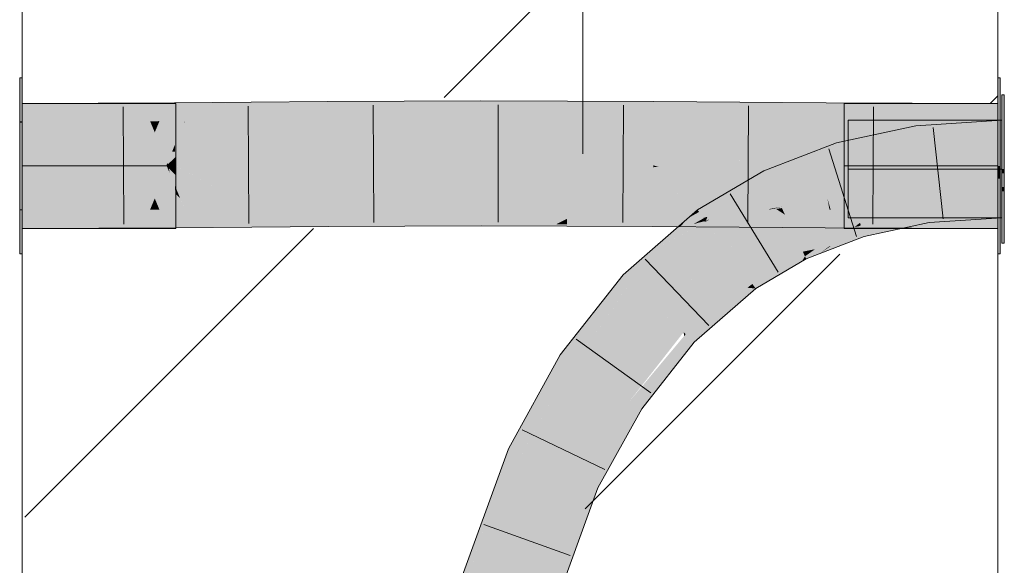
# Model space of a CAD drawing. Extents: x -620 to 300, y 62 to 1162.
# Tile 245 of 256: x 175.68 to 178.2, y 968.1 to 969.5. Entities that reach past the tile are written whole.
import ezdxf
from ezdxf.lldxf.tags import DXFTag

# ---------------------------------------------------------------- set-up
doc = ezdxf.new("R2010")
doc.units = 0
doc.layers.get('0').update_dxf_attribs({"lineweight": 13})
doc.layers.add('E_Detail_Linie_Text_Bem', color=7, linetype='Continuous', lineweight=13)
for name, color, linetype, lineweight, true_color in [('E_Detail_Wandschraffur', 7, 'Continuous', 5, 0xc0c0c0), ('E_Leerrohr 25-A06G955E8I', 7, 'Continuous', 9, 0xff8000), ('E_Leerrohr 25-Shading', 7, 'Continuous', 9, 0xff8000), ('E_Leerrohr 32-A06G955G8I', 7, 'Continuous', 9, 0x00b300), ('E_Leerrohr 32-Shading', 7, 'Continuous', 9, 0x00b300)]:
    doc.layers.add(name, color=color, linetype=linetype, lineweight=lineweight, true_color=true_color)
tags = doc.linetypes.add('fein_strichliert', pattern=[4, 1, -2, 1]).pattern_tags.tags
tags[8:9] = [DXFTag(74, 4), DXFTag(75, 0), DXFTag(340, '0'), DXFTag(46, 0.0), DXFTag(50, 0.0), DXFTag(44, 0.0), DXFTag(45, 0.0)]
tags[6:7] = [DXFTag(74, 4), DXFTag(75, 0), DXFTag(340, '0'), DXFTag(46, 0.0), DXFTag(50, 0.0), DXFTag(44, 0.0), DXFTag(45, 0.0)]
tags[4:5] = [DXFTag(74, 4), DXFTag(75, 0), DXFTag(340, '0'), DXFTag(46, 0.0), DXFTag(50, 0.0), DXFTag(44, 0.0), DXFTag(45, 0.0)]
tags = doc.linetypes.add('STRICHPUNKT2-A06G955F8I', pattern=[12.7, 6.35, -3.175, 0, -3.175]).pattern_tags.tags
tags[10:11] = [DXFTag(74, 4), DXFTag(75, 0), DXFTag(340, '0'), DXFTag(46, 0.0), DXFTag(50, 0.0), DXFTag(44, 0.0), DXFTag(45, 0.0)]
tags[8:9] = [DXFTag(74, 4), DXFTag(75, 0), DXFTag(340, '0'), DXFTag(46, 0.0), DXFTag(50, 0.0), DXFTag(44, 0.0), DXFTag(45, 0.0)]
tags[6:7] = [DXFTag(74, 4), DXFTag(75, 0), DXFTag(340, '0'), DXFTag(46, 0.0), DXFTag(50, 0.0), DXFTag(44, 0.0), DXFTag(45, 0.0)]
tags[4:5] = [DXFTag(74, 4), DXFTag(75, 0), DXFTag(340, '0'), DXFTag(46, 0.0), DXFTag(50, 0.0), DXFTag(44, 0.0), DXFTag(45, 0.0)]

# ---------------------------------------------------------------- blocks, each defined once
blk = doc.blocks.new('Shading-A06G94V18I', base_point=(243.3339, 864.5048))
at = {"layer": 'E_Leerrohr 25-Shading', "color": 31, "true_color": 0xecb67f}
for points in [[(178.1991, 969.309), (178.1931, 969.309), (178.1991, 969.2297), (178.1931, 969.2299)], [(177.7991, 969.156), (178.1931, 969.119), (177.7991, 969.1994), (178.1931, 969.244)], [(178.1931, 969.244), (177.7991, 969.244), (177.7991, 969.1994)], [(178.1931, 969.2299), (178.1931, 969.119), (178.1991, 969.2297), (178.1991, 969.119)], [(178.1931, 969.119), (177.7991, 969.156), (177.9861, 969.1287)], [(177.7991, 969.156), (177.7991, 969.1374), (177.9861, 969.1287)], [(177.7991, 969.1374), (177.7991, 969.119), (178.1931, 969.119)], [(178.1931, 968.994), (178.1931, 969.119), (177.7991, 969.1033), (177.9879, 969.115)], [(178.1931, 969.119), (177.7991, 969.119), (177.7991, 969.1113)], [(177.9879, 969.115), (177.7991, 969.1113), (177.7991, 969.1033)], [(178.1991, 969.108), (178.1991, 969.119), (178.1931, 969.108), (178.1931, 969.119)], [(178.1991, 969.0731), (178.1991, 969.108), (178.1931, 969.073), (178.1931, 969.108)], [(178.1931, 968.994), (177.7991, 969.1033), (177.7991, 968.994)], [(178.1991, 969.0621), (178.1991, 969.0731), (178.1931, 969.0621), (178.1931, 969.073)], [(178.1991, 968.9937), (178.1991, 969.0621), (178.1931, 968.9938), (178.1931, 969.0621)], [(178.1931, 968.9938), (178.1931, 968.929), (178.1991, 968.9937), (178.1991, 968.929)]]:
    blk.add_solid(points, dxfattribs=at)
at = {"layer": 'E_Leerrohr 25-Shading', "color": 43, "true_color": 0xd7ab7f}
for points in [[(178.1931, 969.244), (177.9724, 969.2293), (178.0604, 969.1985), (177.9773, 969.1931)], [(178.1931, 969.244), (178.0604, 969.1985), (178.1931, 969.2136)], [(177.9724, 969.2293), (177.769, 969.1858), (177.8023, 969.1556), (177.7794, 969.1506)], [(177.9724, 969.2293), (177.8023, 969.1556), (177.9738, 969.2191)], [(177.8023, 969.1556), (177.9773, 969.1931), (177.9738, 969.2191)], [(178.0604, 969.1985), (178.1931, 969.2073), (178.1931, 969.2136)], [(177.5834, 969.1141), (177.5992, 969.0812), (177.769, 969.1858), (177.7794, 969.1506)], [(177.5605, 969.0661), (177.5834, 969.1141), (177.4173, 969.0091), (177.4136, 969.0141)], [(177.5991, 969.0815), (177.5834, 969.1141), (177.5605, 969.0661)], [(177.5992, 969.0812), (177.5991, 969.0815), (177.5554, 969.0553), (177.5605, 969.0661)], [(177.5554, 969.0553), (177.5605, 969.0661), (177.4223, 969.0023), (177.4173, 969.0091)], [(177.4734, 969.0071), (177.5554, 969.0553), (177.4279, 968.9948), (177.4223, 969.0023)], [(178.1931, 969.0306), (178.0013, 969.0179), (178.1931, 969.0131), (178.0048, 968.9918)], [(177.3706, 968.9733), (177.4223, 969.0023), (177.3904, 968.994), (177.4173, 969.0091)], [(177.4173, 969.0091), (177.4136, 969.0141), (177.3904, 968.994)], [(177.4286, 968.9938), (177.4701, 969.0051), (177.4279, 968.9948), (177.4734, 969.0071)], [(177.4343, 968.9861), (177.4449, 968.9903), (177.4387, 968.9966), (177.4701, 969.0051)], [(177.9367, 969.0041), (177.9376, 968.9947), (177.9986, 969.0173)], [(177.9376, 968.9947), (177.9399, 968.9688), (177.9986, 969.0173), (178.0013, 969.0179)], [(178.0013, 969.0179), (177.9376, 968.9669), (178.0048, 968.9918)], [(178.0048, 968.9918), (178.0062, 968.9816), (178.1931, 969.0131), (178.1931, 968.994)], [(177.2494, 968.8228), (177.4354, 968.9847), (177.2413, 968.8305), (177.3073, 968.9023)], [(177.2848, 968.9019), (177.4293, 968.9833), (177.3158, 968.929), (177.4003, 968.9765)], [(177.3073, 968.9023), (177.4354, 968.9847), (177.3307, 968.9277), (177.4293, 968.9833)], [(177.3594, 968.9669), (177.4286, 968.9938), (177.3648, 968.97)], [(177.3594, 968.9669), (177.4032, 968.9781), (177.4286, 968.9938), (177.4293, 968.9929)], [(177.3706, 968.9733), (177.3904, 968.994), (177.3637, 968.9706)], [(177.3648, 968.97), (177.4286, 968.9938), (177.3723, 968.9742), (177.4279, 968.9948)], [(177.4279, 968.9948), (177.4223, 969.0023), (177.3723, 968.9742)], [(177.4293, 968.9833), (177.4343, 968.9861), (177.4003, 968.9765), (177.4032, 968.9781)], [(177.4032, 968.9781), (177.4343, 968.9861), (177.4293, 968.9929)], [(177.4387, 968.9966), (177.4286, 968.9938), (177.4293, 968.9929)], [(177.4343, 968.9861), (177.4387, 968.9966), (177.4293, 968.9929)], [(177.4293, 968.9833), (177.4354, 968.9847), (177.4343, 968.9861)], [(177.4343, 968.9861), (177.4354, 968.9847), (177.4449, 968.9903)], [(177.8151, 968.9702), (177.8295, 968.9811), (177.785, 968.9639)], [(177.828, 968.9728), (177.8313, 968.9751), (177.8151, 968.9702), (177.8295, 968.9811)], [(177.8724, 968.9903), (177.8295, 968.9811), (177.8313, 968.9751)], [(177.9376, 968.9947), (177.9371, 969.0005), (177.8313, 968.9751), (177.8986, 968.9936)], [(177.9376, 968.9947), (177.8313, 968.9751), (177.8754, 968.9717)], [(177.8648, 968.9875), (177.8313, 968.9751), (177.8986, 968.9936)], [(177.8724, 968.9903), (177.8648, 968.9875), (177.9367, 969.0041), (177.8986, 968.9936)], [(177.8754, 968.9717), (177.9376, 968.9669), (177.9376, 968.9947), (177.9399, 968.9688)], [(177.9371, 969.0005), (177.9367, 969.0041), (177.8986, 968.9936)], [(177.9376, 968.9669), (178.0062, 968.9816), (178.0048, 968.9918)], [(177.4003, 968.9765), (177.3594, 968.9669), (177.3158, 968.929)], [(177.4032, 968.9781), (177.3594, 968.9669), (177.4003, 968.9765)], [(177.3637, 968.9706), (177.3594, 968.9669), (177.3706, 968.9733)], [(177.6759, 968.9219), (177.6829, 968.9072), (177.785, 968.9639), (177.7143, 968.9136)], [(177.785, 968.9639), (177.7143, 968.9136), (177.8151, 968.9702), (177.7508, 968.9211)], [(177.8313, 968.9751), (177.7256, 968.9019), (177.8365, 968.9573), (177.7956, 968.929)], [(177.7545, 968.9219), (177.828, 968.9728), (177.7508, 968.9211), (177.8151, 968.9702)], [(177.7956, 968.929), (177.8398, 968.946), (177.8365, 968.9573)], [(177.8754, 968.9717), (177.8313, 968.9751), (177.8365, 968.9573)], [(177.8398, 968.946), (177.9376, 968.9669), (177.8365, 968.9573), (177.8754, 968.9717)], [(177.2228, 968.848), (177.3073, 968.9023), (177.2848, 968.9019), (177.3307, 968.9277)], [(177.6886, 968.8954), (177.6829, 968.9072), (177.5404, 968.8425), (177.5852, 968.8687)], [(177.6829, 968.9072), (177.6759, 968.9219), (177.5852, 968.8687)], [(177.6829, 968.9072), (177.6886, 968.8954), (177.7143, 968.9136)], [(177.7143, 968.9136), (177.6886, 968.8954), (177.7508, 968.9211), (177.7275, 968.9034)], [(177.7275, 968.9034), (177.7278, 968.9034), (177.7508, 968.9211), (177.7545, 968.9219)], [(177.3073, 968.9023), (177.2228, 968.848), (177.2413, 968.8305)], [(177.6886, 968.8954), (177.5404, 968.8425), (177.5435, 968.8383)], [(177.6804, 968.8822), (177.6886, 968.8954), (177.5455, 968.8357), (177.5807, 968.853)], [(177.6804, 968.8822), (177.5455, 968.8357), (177.5537, 968.8246)], [(177.5537, 968.8246), (177.5622, 968.813), (177.6804, 968.8822)], [(177.6886, 968.8954), (177.6804, 968.8822), (177.6918, 968.8889)], [(177.7256, 968.9019), (177.7275, 968.9034), (177.6918, 968.8889), (177.6886, 968.8954)], [(177.7275, 968.9034), (177.7256, 968.9019), (177.7278, 968.9034)], [(177.2225, 968.8474), (177.2228, 968.848), (177.0796, 968.631), (177.0617, 968.6428)], [(177.0923, 968.6226), (177.2225, 968.8474), (177.0796, 968.631)], [(177.2225, 968.8474), (177.0923, 968.6226), (177.1534, 968.7005), (177.1531, 968.7001)], [(177.2225, 968.8474), (177.1534, 968.7005), (177.2221, 968.8462)], [(177.1534, 968.7005), (177.1762, 968.7338), (177.2221, 968.8462)], [(177.1726, 968.7249), (177.2494, 968.8228), (177.2413, 968.8305)], [(177.2413, 968.8305), (177.2228, 968.848), (177.219, 968.7963), (177.1762, 968.7338)], [(177.5404, 968.8425), (177.5117, 968.8176), (177.5435, 968.8383)], [(177.5455, 968.8357), (177.5435, 968.8383), (177.5217, 968.8167), (177.5117, 968.8176)], [(177.5537, 968.8246), (177.5455, 968.8357), (177.541, 968.8149), (177.5217, 968.8167)], [(177.5807, 968.853), (177.5435, 968.8383), (177.5455, 968.8357)], [(177.5217, 968.8167), (177.5117, 968.8176), (177.3777, 968.7012)], [(177.383, 968.6962), (177.541, 968.8149), (177.3777, 968.7012), (177.5217, 968.8167)], [(177.5622, 968.813), (177.541, 968.8149), (177.4043, 968.676), (177.383, 968.6962)], [(177.541, 968.8149), (177.5622, 968.813), (177.5537, 968.8246)], [(177.1762, 968.7338), (177.1726, 968.7249), (177.219, 968.7963)], [(177.1531, 968.7001), (177.1726, 968.7249), (177.1762, 968.7338)], [(177.3835, 968.6495), (177.3788, 968.6912), (177.2523, 968.5171), (177.2399, 968.5253)], [(177.383, 968.6962), (177.3777, 968.7012), (177.3788, 968.6912)], [(177.4043, 968.676), (177.383, 968.6962), (177.3835, 968.6495), (177.3788, 968.6912)], [(177.0923, 968.6226), (177.0796, 968.631), (176.9705, 968.4023)], [(176.9706, 968.4025), (177.0796, 968.631), (176.9794, 968.4313), (177.0617, 968.6428)], [(176.9794, 968.4313), (177.0617, 968.6428), (177.0221, 968.5711)], [(177.3835, 968.6495), (177.2523, 968.5171), (177.3503, 968.6072), (177.2608, 968.5115)], [(177.2608, 968.5115), (177.2704, 968.5051), (177.3503, 968.6072)], [(176.9624, 968.3876), (176.9794, 968.4313), (177.0071, 968.5439), (177.0221, 968.5711)], [(177.0071, 968.5439), (176.9288, 968.4022), (176.9397, 968.3975)], [(176.9624, 968.3876), (177.0071, 968.5439), (176.9397, 968.3975)], [(177.1549, 968.3042), (177.2704, 968.5051), (177.1349, 968.3129), (177.2236, 968.4528)], [(177.2704, 968.5051), (177.1549, 968.3042), (177.179, 968.3404)], [(177.2399, 968.5253), (177.1608, 968.3826), (177.2523, 968.5171)], [(177.2608, 968.5115), (177.2523, 968.5171), (177.1691, 968.392), (177.1834, 968.4158)], [(177.2608, 968.5115), (177.1691, 968.392), (177.2236, 968.4528)], [(177.2236, 968.4528), (177.2704, 968.5051), (177.2608, 968.5115)], [(177.1349, 968.3129), (177.2236, 968.4528), (177.1246, 968.3173), (177.1691, 968.392)], [(176.9705, 968.4023), (176.9706, 968.4025), (176.9624, 968.3876), (176.9794, 968.4313)], [(176.9397, 968.3975), (176.9288, 968.4022), (176.8356, 968.0584)], [(176.9133, 968.3597), (176.8356, 968.0584), (176.9288, 968.4022)], [(177.1834, 968.4158), (177.1608, 968.3826), (177.1691, 968.392)], [(176.9624, 968.3876), (176.9397, 968.3975), (176.8167, 967.9886), (176.8356, 968.0584)], [(177.1691, 968.392), (177.1608, 968.3826), (177.1246, 968.3173)], [(176.9133, 968.3597), (176.8156, 968.0376), (176.8356, 968.0584), (176.8124, 968.0197)], [(176.9008, 968.3256), (176.8239, 968.0797), (176.9133, 968.3597), (176.8182, 968.0463)], [(176.9008, 968.3256), (176.7815, 967.9987), (176.7972, 967.9943)], [(177.1549, 968.3042), (177.1582, 968.3027), (177.179, 968.3404)], [(177.1349, 968.3129), (177.1246, 968.3173), (176.9866, 967.9399)], [(177.1549, 968.3042), (177.1349, 968.3129), (176.9978, 967.9366), (176.9866, 967.9399)], [(176.9978, 967.9366), (177.0218, 967.9298), (177.1549, 968.3042), (177.1582, 968.3027)]]:
    blk.add_solid(points, dxfattribs=at)
at = {"layer": 'E_Leerrohr 25-Shading', "color": 31, "true_color": 0xfabd7f}
for points in [[(177.9773, 969.1931), (177.9893, 969.1055), (178.1931, 969.2073), (178.1931, 969.119)], [(177.9773, 969.1931), (177.7794, 969.1506), (177.9261, 969.0919), (177.799, 969.0841)], [(177.9773, 969.1931), (177.9261, 969.0919), (177.9893, 969.1055)], [(177.7794, 969.1506), (177.5992, 969.0812), (177.799, 969.0841), (177.6078, 969.0635)], [(178.1931, 969.119), (177.9893, 969.1055), (178.1931, 969.0728), (177.9925, 969.0822)], [(177.5992, 969.0812), (177.5554, 969.0553), (177.6078, 969.0635)], [(177.799, 969.0841), (177.6078, 969.0635), (177.7035, 969.0269), (177.6292, 969.0189)], [(177.799, 969.0841), (177.7035, 969.0269), (177.8044, 969.0659)], [(177.799, 969.0841), (177.8044, 969.0659), (177.9261, 969.0919)], [(177.8044, 969.0659), (178.0013, 969.0179), (177.9261, 969.0919)], [(177.9893, 969.1055), (177.9261, 969.0919), (177.9925, 969.0822)], [(177.9261, 969.0919), (178.0013, 969.0179), (177.9925, 969.0822)], [(177.9925, 969.0822), (178.0013, 969.0179), (178.1931, 969.0728), (178.1931, 969.0306)], [(177.6043, 969.0151), (177.6145, 969.0167), (177.4701, 969.0051), (177.5554, 969.0553)], [(177.6078, 969.0635), (177.5554, 969.0553), (177.6292, 969.0189), (177.6145, 969.0167)], [(177.8106, 969.0449), (177.8044, 969.0659), (177.7735, 969.054)], [(177.8044, 969.0659), (177.8451, 969.0398), (178.0013, 969.0179), (177.9977, 969.0175)], [(177.8451, 969.0398), (177.8044, 969.0659), (177.8106, 969.0449)], [(177.7461, 969.0434), (177.7035, 969.0269), (177.7511, 969.0153)], [(177.7461, 969.0434), (177.8106, 969.0449), (177.7735, 969.054)], [(177.7461, 969.0434), (177.7544, 969.0145), (177.8106, 969.0449), (177.8211, 969.0094)], [(177.7544, 969.0145), (177.7461, 969.0434), (177.7511, 969.0153)], [(177.8211, 969.0094), (177.898, 969.0059), (177.8106, 969.0449), (177.8451, 969.0398)], [(177.8451, 969.0398), (177.898, 969.0059), (177.9977, 969.0175)], [(177.6376, 969.0015), (177.6145, 969.0167), (177.4354, 968.9847), (177.4449, 968.9903)], [(177.4449, 968.9903), (177.6043, 969.0151), (177.4701, 969.0051)], [(177.6145, 969.0167), (177.6376, 969.0015), (177.6292, 969.0189)], [(177.6292, 969.0189), (177.6376, 969.0015), (177.7035, 969.0269)], [(177.7014, 969.0262), (177.6376, 969.0015), (177.785, 968.9639), (177.6759, 968.9219)], [(177.8295, 968.9811), (177.7035, 969.0269), (177.7751, 968.9713), (177.7014, 969.0262)], [(177.7035, 969.0269), (177.8295, 968.9811), (177.8247, 968.9973)], [(177.8247, 968.9973), (177.8211, 969.0094), (177.7544, 969.0145)], [(177.8247, 968.9973), (177.898, 969.0059), (177.8211, 969.0094)], [(177.8724, 968.9903), (177.9367, 969.0041), (177.8247, 968.9973), (177.898, 969.0059)], [(177.9367, 969.0041), (178.0013, 969.0179), (177.898, 969.0059)], [(177.4354, 968.9847), (177.2494, 968.8228), (177.426, 968.8598), (177.3135, 968.762)], [(177.4354, 968.9847), (177.426, 968.8598), (177.4669, 968.942)], [(177.6376, 969.0015), (177.4354, 968.9847), (177.4879, 968.9136)], [(177.6759, 968.9219), (177.6376, 969.0015), (177.5628, 968.8824), (177.5002, 968.9208)], [(177.785, 968.9639), (177.8295, 968.9811), (177.7751, 968.9713)], [(177.8247, 968.9973), (177.8295, 968.9811), (177.8724, 968.9903)], [(177.426, 968.8598), (177.4879, 968.9136), (177.4669, 968.942)], [(177.5215, 968.8681), (177.4879, 968.9136), (177.4523, 968.8468), (177.426, 968.8598)], [(177.5628, 968.8825), (177.5002, 968.9208), (177.5215, 968.8681), (177.4879, 968.9136)], [(177.6759, 968.9219), (177.5628, 968.8824), (177.5852, 968.8687)], [(177.5852, 968.8687), (177.5628, 968.8825), (177.5404, 968.8425), (177.5215, 968.8681)], [(177.4523, 968.8468), (177.426, 968.8598), (177.3884, 968.8271)], [(177.5404, 968.8425), (177.5215, 968.8681), (177.5024, 968.8221), (177.4523, 968.8468)], [(177.3135, 968.762), (177.4523, 968.8468), (177.3884, 968.8271)], [(177.3135, 968.762), (177.4741, 968.807), (177.4523, 968.8468), (177.5024, 968.8221)], [(177.5117, 968.8176), (177.5404, 968.8425), (177.5024, 968.8221), (177.5404, 968.8425)], [(177.2494, 968.8228), (177.1726, 968.7249), (177.1661, 968.574), (177.1269, 968.5999)], [(177.2494, 968.8228), (177.1661, 968.574), (177.3135, 968.762)], [(177.4741, 968.807), (177.3135, 968.762), (177.3411, 968.7359)], [(177.3777, 968.7012), (177.5117, 968.8176), (177.3411, 968.7359), (177.4741, 968.807)], [(177.4741, 968.807), (177.5117, 968.8176), (177.5024, 968.8221)], [(177.1661, 968.574), (177.2399, 968.5253), (177.3135, 968.762), (177.3777, 968.7012)], [(177.1726, 968.7249), (177.0923, 968.6226), (177.1269, 968.5999)], [(177.0923, 968.6226), (176.9624, 968.3876), (177.0732, 968.4061), (177.0435, 968.3525)], [(177.0923, 968.6226), (177.0732, 968.4061), (177.1269, 968.5999)], [(177.0732, 968.4061), (177.1661, 968.574), (177.1269, 968.5999)], [(177.1661, 968.574), (177.0732, 968.4061), (177.2399, 968.5253), (177.1608, 968.3826)], [(177.0732, 968.4061), (177.0435, 968.3525), (177.1608, 968.3826), (177.1246, 968.3173)], [(176.9624, 968.3876), (176.8167, 967.9886), (176.9656, 968.3863), (176.8735, 967.9724)], [(176.8735, 967.9724), (176.9017, 967.9643), (176.9656, 968.3863), (177.0435, 968.3525)], [(176.9017, 967.9643), (176.9866, 967.9399), (177.0435, 968.3525), (177.1246, 968.3173)]]:
    blk.add_solid(points, dxfattribs=at)
at = {"layer": 'E_Leerrohr 32-Shading', "color": 83, "true_color": 0x7fcb7f}
for points in [[(175.6829, 969.241), (175.6829, 969.3519), (175.6769, 969.241), (175.6769, 969.3519)], [(178.1889, 969.3519), (178.1829, 969.3519), (178.1889, 969.3035), (178.1829, 969.3038)], [(175.6829, 969.2869), (175.6829, 969.127), (175.8329, 969.2869), (175.9929, 969.127)], [(175.8329, 969.2869), (175.9929, 969.127), (176.0554, 969.1295), (176.0529, 969.127)], [(175.8329, 969.2869), (176.0554, 969.1295), (175.8979, 969.2869)], [(175.8979, 969.2869), (176.0229, 969.1619), (176.0769, 969.2869), (176.0769, 969.2159)], [(178.1829, 969.1928), (178.1829, 969.2869), (177.7889, 969.2299), (177.7889, 969.2869)], [(178.1889, 969.3035), (178.1829, 969.3038), (178.1889, 969.2699), (178.1829, 969.2698)], [(178.1829, 969.2698), (178.1829, 969.127), (178.1889, 969.2699), (178.1889, 969.127)], [(175.6769, 969.241), (175.6769, 969.2379), (175.6829, 969.241), (175.6829, 969.2379)], [(175.6769, 969.2379), (175.6769, 969.1729), (175.6829, 969.2379), (175.6829, 969.1729)], [(176.0769, 969.1574), (176.0769, 969.2159), (176.0419, 969.1429), (176.0229, 969.1619)], [(178.1829, 969.1928), (177.7889, 969.2299), (177.9761, 969.2025)], [(177.7889, 969.2299), (177.7889, 969.2112), (177.9761, 969.2025)], [(177.7889, 969.2112), (177.7889, 969.127), (178.1829, 969.1928), (178.1829, 969.127)], [(175.6769, 969.127), (175.6829, 969.127), (175.6769, 969.1729), (175.6829, 969.1729)], [(176.0769, 969.1509), (176.0769, 969.1574), (176.0554, 969.1295), (176.0419, 969.1429)], [(176.0554, 969.1295), (176.0579, 969.127), (176.0769, 969.1509), (176.0769, 969.127)], [(175.6829, 969.016), (175.6829, 969.127), (175.6769, 969.016), (175.6769, 969.127)], [(175.6829, 969.127), (175.6829, 968.9669), (175.9929, 969.127), (175.8329, 968.9669)], [(175.9929, 969.127), (175.8329, 968.9669), (176.0554, 969.1245), (175.8979, 968.9669)], [(175.9929, 969.127), (176.0554, 969.1245), (176.0529, 969.127)], [(176.0419, 969.111), (176.0229, 969.0919), (176.0769, 969.0965), (176.0769, 969.038)], [(176.0769, 969.1029), (176.0554, 969.1245), (176.0769, 969.0965), (176.0419, 969.111)], [(176.0529, 969.127), (176.0579, 969.127), (176.0554, 969.1295)], [(176.0554, 969.1245), (176.0579, 969.127), (176.0529, 969.127)], [(176.0769, 969.127), (176.0579, 969.127), (176.0769, 969.1029), (176.0554, 969.1245)], [(178.1829, 969.127), (177.7889, 969.127), (178.1829, 969.0997), (177.7889, 969.092)], [(178.1889, 969.1055), (178.1889, 969.127), (178.1829, 969.1055), (178.1829, 969.127)], [(176.0769, 969.038), (176.0229, 969.0919), (176.0769, 968.9695), (175.8988, 968.9678)], [(177.7889, 969.092), (177.7889, 968.9669), (178.1829, 969.0997), (178.1829, 968.9669)], [(178.1889, 969.0944), (178.1889, 969.1055), (178.1829, 969.0944), (178.1829, 969.1055)], [(178.1829, 969.0537), (178.1889, 969.0538), (178.1829, 969.0944), (178.1889, 969.0944)], [(178.1829, 969.0537), (178.1829, 968.9019), (178.1889, 969.0538), (178.1889, 968.9019)], [(175.6769, 969.016), (175.6769, 969.0129), (175.6829, 969.016), (175.6829, 969.0129)], [(175.6769, 969.0129), (175.6769, 968.9019), (175.6829, 969.0129), (175.6829, 968.9019)], [(175.8988, 968.9678), (175.8979, 968.9669), (176.0769, 968.9695), (176.0769, 968.9669)]]:
    blk.add_solid(points, dxfattribs=at)
at = {"layer": 'E_Leerrohr 32-Shading', "color": 83, "true_color": 0x7fbd7f}
for points in [[(175.6829, 969.2401), (175.8329, 969.2873), (175.6829, 969.2869)], [(175.6829, 969.2401), (175.8784, 969.2405), (175.8329, 969.2873), (175.8783, 969.2686)], [(175.8783, 969.2686), (175.8782, 969.2874), (175.8329, 969.2873)], [(175.8782, 969.2874), (176.011, 969.2412), (175.8979, 969.2875)], [(175.8782, 969.2874), (175.8783, 969.2686), (176.011, 969.2412), (175.946, 969.2409)], [(175.8979, 969.2875), (176.0739, 969.2578), (176.0737, 969.2885)], [(175.8979, 969.2875), (176.011, 969.2412), (176.0739, 969.2578), (176.0348, 969.2414)], [(176.1479, 969.289), (176.0737, 969.2885), (176.0739, 969.2578)], [(176.0741, 969.2416), (176.1479, 969.289), (176.0739, 969.2578)], [(176.1479, 969.289), (176.0741, 969.2416), (176.2129, 969.2895), (176.0998, 969.2418)], [(176.2695, 969.2891), (176.2128, 969.2894), (176.2696, 969.2764), (176.1792, 969.2753)], [(176.2129, 969.2895), (176.2128, 969.2894), (176.2695, 969.2899), (176.2695, 969.2891)], [(176.4656, 969.2882), (176.4656, 969.2913), (176.2695, 969.2891), (176.2695, 969.2899)], [(176.2695, 969.2891), (176.2696, 969.2764), (176.4656, 969.2882), (176.4657, 969.2789)], [(176.6619, 969.2869), (176.6619, 969.2925), (176.4656, 969.2882), (176.4656, 969.2913)], [(176.4656, 969.2882), (176.4657, 969.2789), (176.6619, 969.2869), (176.6619, 969.2809)], [(176.8584, 969.285), (176.8584, 969.2931), (176.6619, 969.2869), (176.6619, 969.2925)], [(176.6619, 969.2869), (176.6619, 969.2809), (176.8584, 969.285), (176.8584, 969.2819)], [(177.0797, 969.2816), (177.0798, 969.2928), (176.8584, 969.285), (176.8584, 969.2931)], [(176.8584, 969.285), (176.8584, 969.2819), (177.0797, 969.2816), (177.0797, 969.2813)], [(177.3008, 969.2772), (177.3009, 969.2917), (177.0797, 969.2816), (177.0798, 969.2928)], [(177.3008, 969.2772), (177.4179, 969.2909), (177.3009, 969.2917)], [(177.3008, 969.2772), (177.5217, 969.2723), (177.4179, 969.2909), (177.5218, 969.2855)], [(177.5218, 969.2855), (177.5218, 969.2902), (177.4179, 969.2909)], [(177.5217, 969.2723), (177.7423, 969.2675), (177.5218, 969.2855), (177.7423, 969.2741)], [(177.7423, 969.2741), (177.7424, 969.2886), (177.5218, 969.2855), (177.5218, 969.2902)], [(177.9627, 969.2722), (177.9628, 969.2874), (177.7423, 969.2742), (177.7424, 969.2886)], [(178.1829, 969.2714), (178.1829, 969.2869), (177.9627, 969.2722), (177.9628, 969.2874)], [(175.8783, 969.2686), (175.8784, 969.2405), (175.946, 969.2409)], [(176.0348, 969.2414), (176.0741, 969.2416), (176.0739, 969.2578)], [(176.1792, 969.2753), (176.0998, 969.2418), (176.2696, 969.2764), (176.2699, 969.243)], [(176.2696, 969.2764), (176.2699, 969.243), (176.4657, 969.2789), (176.4659, 969.2445)], [(176.4657, 969.2789), (176.4659, 969.2445), (176.6619, 969.2809), (176.6621, 969.2457)], [(176.8584, 969.2819), (176.6619, 969.2809), (176.8584, 969.2515), (176.662, 969.2505)], [(177.0797, 969.2813), (176.8584, 969.2819), (177.0796, 969.2509), (176.8584, 969.2515)], [(177.0797, 969.2816), (177.0796, 969.2509), (177.3008, 969.2772), (177.3007, 969.249)], [(177.3008, 969.2772), (177.3007, 969.249), (177.5217, 969.2723), (177.5215, 969.2465)], [(177.5217, 969.2723), (177.5215, 969.2465), (177.7423, 969.2675), (177.7422, 969.2438)], [(177.7423, 969.2675), (177.7422, 969.2438), (177.9627, 969.263), (177.9626, 969.2418)], [(177.7423, 969.2741), (177.9627, 969.2631), (177.7423, 969.2742), (177.9627, 969.2722)], [(177.7423, 969.2675), (177.9627, 969.263), (177.7423, 969.2741), (177.9627, 969.2631)], [(177.9627, 969.263), (177.9626, 969.2418), (178.1829, 969.2594), (178.1829, 969.241)], [(177.9627, 969.263), (178.1829, 969.2594), (177.9627, 969.2722), (178.1829, 969.2714)], [(176.662, 969.2505), (176.6621, 969.2457), (176.8584, 969.2515), (176.8584, 969.2462)], [(176.8584, 969.2515), (176.8584, 969.2462), (177.0796, 969.2509), (177.0796, 969.2459)], [(177.3007, 969.249), (177.0796, 969.2509), (177.3006, 969.2454), (177.0796, 969.2466)], [(177.0796, 969.2466), (177.0796, 969.2459), (177.3006, 969.2454), (177.3006, 969.2448)], [(177.5215, 969.2465), (177.3007, 969.249), (177.5215, 969.2437), (177.3006, 969.2454)], [(177.3006, 969.2454), (177.3006, 969.2448), (177.5215, 969.2437), (177.5215, 969.2433)], [(177.5215, 969.2465), (177.5215, 969.2433), (177.7422, 969.2438), (177.7421, 969.2418)], [(177.7422, 969.2438), (177.7421, 969.2418), (177.9626, 969.2418), (177.9626, 969.2405)], [(177.9626, 969.2418), (177.9626, 969.2405), (178.1829, 969.241), (178.1829, 969.2401)], [(175.6829, 968.9669), (175.8793, 969.0142), (175.6829, 969.0138)], [(175.6829, 968.9669), (175.8329, 968.9673), (175.8793, 969.0142), (175.8794, 968.9866)], [(175.8793, 969.0142), (175.8794, 968.9866), (175.946, 969.0146)], [(175.8794, 968.9866), (176.011, 969.015), (175.946, 969.0146)], [(175.8794, 968.9866), (175.8795, 968.9673), (176.011, 969.015), (175.8979, 968.9675)], [(176.011, 969.015), (175.8979, 968.9675), (176.0756, 968.9984), (176.0758, 968.9684)], [(176.011, 969.015), (176.0756, 968.9984), (176.0348, 969.0151)], [(176.0756, 968.9984), (176.0755, 969.0153), (176.0348, 969.0151)], [(176.0755, 969.0153), (176.1479, 968.969), (176.0998, 969.0155), (176.2129, 968.9695)], [(176.1479, 968.969), (176.0755, 969.0153), (176.0756, 968.9984)], [(176.0998, 969.0155), (176.102, 969.0146), (176.2079, 969.0163)], [(176.2718, 968.9808), (176.2715, 969.0167), (176.1923, 968.9778), (176.102, 969.0146)], [(176.102, 969.0146), (176.2715, 969.0167), (176.2079, 969.0163)], [(176.4676, 968.988), (176.4674, 969.0182), (176.2718, 968.9808), (176.2715, 969.0167)], [(176.6632, 968.9951), (176.6631, 969.0194), (176.4676, 968.988), (176.4674, 969.0182)], [(176.8586, 969.0016), (176.8586, 969.02), (176.6632, 968.9951), (176.6631, 969.0194)], [(177.0789, 969.019), (177.0789, 969.0197), (176.8586, 969.0197), (176.8586, 969.02)], [(176.8586, 969.0016), (177.0788, 969.0081), (176.8586, 969.0197), (177.0789, 969.019)], [(176.8586, 969.0016), (176.8586, 968.98), (177.0788, 969.0081), (177.0788, 968.9915)], [(177.2993, 969.014), (177.2993, 969.0186), (177.0788, 969.0081), (177.0789, 969.0197)], [(177.0788, 969.0081), (177.0788, 968.9915), (177.2993, 969.014), (177.2992, 969.0023)], [(177.3864, 969.001), (177.299, 968.975), (177.5199, 969.0104), (177.5196, 968.9725)], [(177.2993, 969.014), (177.2992, 969.0023), (177.4422, 969.0176), (177.4085, 969.0075)], [(177.4085, 969.0075), (177.2992, 969.0023), (177.3864, 969.001), (177.2992, 968.9949)], [(177.4422, 969.0176), (177.2993, 969.0186), (177.2993, 969.014)], [(177.5199, 969.0128), (177.4085, 969.0075), (177.5199, 969.0104), (177.3864, 969.001)], [(177.4422, 969.0176), (177.4085, 969.0075), (177.5199, 969.017), (177.5199, 969.0128)], [(177.5199, 969.0104), (177.5196, 968.9725), (177.5956, 969.0156)], [(177.5956, 969.0156), (177.5196, 968.9725), (177.7407, 969.0155), (177.7404, 968.9698)], [(177.5971, 969.0165), (177.5199, 969.017), (177.5199, 969.0128)], [(177.5199, 969.0128), (177.5199, 969.0104), (177.5971, 969.0165), (177.5956, 969.0156)], [(177.5971, 969.0165), (177.5956, 969.0156), (177.6066, 969.0164)], [(177.5956, 969.0156), (177.7407, 969.0155), (177.6066, 969.0164)], [(177.9616, 968.9678), (177.9617, 969.0143), (177.7404, 968.9698), (177.7407, 969.0155)], [(178.1829, 968.9669), (178.1829, 969.0138), (177.9615, 968.9674), (177.9617, 969.0143)], [(175.8329, 968.9673), (175.8795, 968.9673), (175.8794, 968.9866)], [(176.0758, 968.9684), (176.1479, 968.969), (176.0756, 968.9984)], [(176.2719, 968.972), (176.2718, 968.9808), (176.2086, 968.9712), (176.1923, 968.9778)], [(176.2719, 968.972), (176.4677, 968.9745), (176.2718, 968.9808), (176.4676, 968.988)], [(176.4677, 968.9745), (176.6633, 968.9764), (176.4676, 968.988), (176.6632, 968.9951)], [(176.6632, 968.9951), (176.8586, 968.98), (176.8586, 969.0016)], [(176.6632, 968.9951), (176.6633, 968.9764), (176.8586, 968.98), (176.8076, 968.9772)], [(176.8076, 968.9772), (176.8586, 968.9774), (176.8586, 968.98)], [(177.0788, 968.9915), (176.8586, 968.98), (177.0507, 968.977), (176.8586, 968.9774)], [(177.0788, 968.9915), (177.0507, 968.977), (177.0788, 968.9791)], [(177.2992, 969.0023), (177.0788, 968.9915), (177.2992, 968.9949), (177.0788, 968.9791)], [(177.0788, 968.9791), (177.0788, 968.9769), (177.2992, 968.9949), (177.299, 968.975)], [(177.2992, 968.9949), (177.299, 968.975), (177.3864, 969.001)], [(176.2086, 968.9712), (176.2129, 968.9695), (176.2719, 968.972), (176.2719, 968.9699)], [(176.2719, 968.9699), (176.4677, 968.9714), (176.2719, 968.972), (176.4677, 968.9745)], [(176.4677, 968.9714), (176.6633, 968.9725), (176.4677, 968.9745), (176.6633, 968.9764)], [(176.6633, 968.9764), (176.6633, 968.9725), (176.8076, 968.9772), (176.7275, 968.9727)], [(176.7275, 968.9727), (176.8586, 968.9731), (176.8076, 968.9772), (176.8586, 968.9774)], [(176.8586, 968.9731), (177.0787, 968.9728), (176.8586, 968.9774), (177.0788, 968.9769)], [(177.0507, 968.977), (177.0788, 968.9769), (177.0788, 968.9791)], [(177.0787, 968.9728), (177.299, 968.9717), (177.0788, 968.9769), (177.299, 968.975)], [(177.299, 968.9717), (177.5196, 968.9702), (177.299, 968.975), (177.5196, 968.9725)], [(177.5196, 968.9702), (177.7404, 968.9686), (177.5196, 968.9725), (177.7404, 968.9698)], [(177.7404, 968.9686), (177.9615, 968.9674), (177.7404, 968.9698), (177.9616, 968.9678)]]:
    blk.add_solid(points, dxfattribs=at)
at = {"layer": 'E_Leerrohr 32-Shading', "color": 83, "true_color": 0x7fd57f}
for points in [[(175.8788, 969.1274), (175.8784, 969.2405), (175.6829, 969.127), (175.6829, 969.2401)], [(175.8784, 969.2405), (175.8788, 969.1274), (175.946, 969.2409), (175.9929, 969.128)], [(175.946, 969.2409), (176.0554, 969.1344), (176.011, 969.2412)], [(175.946, 969.2409), (175.9929, 969.128), (176.0554, 969.1344), (176.0529, 969.1284)], [(176.011, 969.2412), (176.0229, 969.2126), (176.0348, 969.2414)], [(176.0229, 969.2126), (176.0741, 969.2416), (176.0348, 969.2414)], [(176.0743, 969.1995), (176.0741, 969.2416), (176.0419, 969.1669), (176.0229, 969.2126)], [(176.088, 969.2133), (176.0998, 969.2418), (176.0743, 969.1995), (176.0741, 969.2416)], [(176.0977, 969.2367), (176.0744, 969.1805), (176.0825, 969.1634), (176.0746, 969.1635)], [(176.0986, 969.2367), (176.0825, 969.1634), (176.2699, 969.2358), (176.2705, 969.1624)], [(176.0977, 969.2367), (176.0825, 969.1634), (176.0986, 969.2367)], [(176.0998, 969.2418), (176.0977, 969.2367), (176.0986, 969.2367)], [(176.2699, 969.243), (176.0998, 969.2418), (176.2699, 969.2358), (176.0986, 969.2367)], [(176.466, 969.2348), (176.4659, 969.2445), (176.2699, 969.2358), (176.2699, 969.243)], [(176.2705, 969.1624), (176.4664, 969.1614), (176.2699, 969.2358), (176.466, 969.2348)], [(176.6621, 969.2339), (176.6621, 969.2457), (176.466, 969.2348), (176.4659, 969.2445)], [(176.4664, 969.1614), (176.6625, 969.1606), (176.466, 969.2348), (176.6621, 969.2339)], [(176.8585, 969.2335), (176.8584, 969.2462), (176.6621, 969.2339), (176.6621, 969.2457)], [(176.6625, 969.1606), (176.8585, 969.1602), (176.6621, 969.2339), (176.8585, 969.2335)], [(177.0796, 969.2338), (177.0796, 969.2459), (176.8585, 969.2335), (176.8584, 969.2462)], [(176.8585, 969.1602), (177.0793, 969.1604), (176.8585, 969.2335), (177.0796, 969.2338)], [(177.0793, 969.1604), (177.3002, 969.1612), (177.0796, 969.2338), (177.3006, 969.2346)], [(177.3006, 969.2346), (177.3006, 969.2448), (177.0796, 969.2338), (177.0796, 969.2459)], [(177.3002, 969.1612), (177.5209, 969.1622), (177.3006, 969.2346), (177.5214, 969.2356)], [(177.5214, 969.2356), (177.5215, 969.2433), (177.3006, 969.2346), (177.3006, 969.2448)], [(177.5209, 969.1622), (177.7417, 969.1633), (177.5214, 969.2356), (177.7421, 969.2367)], [(177.7421, 969.2367), (177.7421, 969.2418), (177.5214, 969.2356), (177.5215, 969.2433)], [(177.7417, 969.1633), (177.9623, 969.1642), (177.7421, 969.2367), (177.9626, 969.2375)], [(177.9626, 969.2375), (177.9626, 969.2405), (177.7421, 969.2367), (177.7421, 969.2418)], [(177.9623, 969.1642), (178.1829, 969.1645), (177.9626, 969.2375), (178.1829, 969.2379)], [(178.1829, 969.2379), (178.1829, 969.2401), (177.9626, 969.2375), (177.9626, 969.2405)], [(176.0744, 969.1805), (176.088, 969.2133), (176.0743, 969.1995)], [(176.0744, 969.1805), (176.0743, 969.1995), (176.0554, 969.1344), (176.0419, 969.1669)], [(176.0674, 969.1635), (176.0554, 969.1344), (176.0748, 969.1285), (176.0579, 969.1284)], [(176.0744, 969.1805), (176.0674, 969.1635), (176.0746, 969.1635)], [(176.0674, 969.1635), (176.0748, 969.1285), (176.0746, 969.1635)], [(176.0746, 969.1635), (176.0748, 969.1285), (176.0825, 969.1634)], [(176.0825, 969.1634), (176.0748, 969.1285), (176.2705, 969.1624), (176.2707, 969.1299)], [(176.2707, 969.1299), (176.4666, 969.1313), (176.2705, 969.1624), (176.4664, 969.1614)], [(176.4666, 969.1313), (176.6626, 969.1325), (176.4664, 969.1614), (176.6625, 969.1606)], [(176.6626, 969.1325), (176.8585, 969.1331), (176.6625, 969.1606), (176.8585, 969.1602)], [(176.8585, 969.1331), (177.0792, 969.1328), (176.8585, 969.1602), (177.0793, 969.1604)], [(177.0793, 969.1604), (177.0793, 969.1332), (177.3002, 969.1612), (177.3, 969.1331)], [(177.3002, 969.1612), (177.3, 969.1331), (177.5209, 969.1622), (177.5207, 969.1326)], [(177.5207, 969.1302), (177.7414, 969.1286), (177.5209, 969.1622), (177.7417, 969.1633)], [(177.7414, 969.1286), (177.9622, 969.1274), (177.7417, 969.1633), (177.9623, 969.1642)], [(177.9622, 969.1274), (178.1829, 969.127), (177.9623, 969.1642), (178.1829, 969.1645)], [(176.0529, 969.1284), (176.0579, 969.1284), (176.0554, 969.1344)], [(176.4667, 969.1282), (176.4666, 969.1313), (176.2707, 969.1278), (176.2707, 969.1299)], [(176.6626, 969.1285), (176.6626, 969.1325), (176.4667, 969.1282), (176.4666, 969.1313)], [(176.8585, 969.1315), (176.8585, 969.1331), (176.6626, 969.1314), (176.6626, 969.1325)], [(176.6626, 969.1285), (176.8585, 969.1287), (176.6626, 969.1314), (176.8585, 969.1315)], [(177.0792, 969.131), (177.0792, 969.1328), (176.8585, 969.1315), (176.8585, 969.1331)], [(176.8585, 969.1287), (177.0792, 969.1287), (176.8585, 969.1315), (177.0792, 969.131)], [(177.0793, 969.1332), (177.0792, 969.1328), (177.3, 969.1331), (177.3, 969.1317)], [(177.3, 969.1302), (177.3, 969.1317), (177.0792, 969.131), (177.0792, 969.1328)], [(177.0792, 969.1287), (177.3, 969.1283), (177.0792, 969.131), (177.3, 969.1302)], [(177.3, 969.1331), (177.3, 969.1317), (177.5207, 969.1326), (177.5207, 969.1302)], [(177.5207, 969.1293), (177.5207, 969.1302), (177.3, 969.1302), (177.3, 969.1317)], [(175.8793, 969.0142), (175.8788, 969.1274), (175.6829, 969.0138), (175.6829, 969.127)], [(175.8788, 969.1274), (175.8793, 969.0142), (175.9929, 969.128), (175.946, 969.0146)], [(175.9929, 969.128), (175.946, 969.0146), (176.0554, 969.1223), (176.011, 969.015)], [(175.9929, 969.128), (176.0554, 969.1223), (176.0529, 969.1284)], [(176.0679, 969.064), (176.0609, 969.1091), (176.0419, 969.0898), (176.0554, 969.1223)], [(176.0554, 969.1223), (176.0579, 969.1284), (176.0529, 969.1284)], [(176.0554, 969.1223), (176.0609, 969.1091), (176.0575, 969.1274), (176.0581, 969.1274)], [(176.0581, 969.1274), (176.0579, 969.1284), (176.0575, 969.1274)], [(176.0748, 969.1274), (176.0748, 969.1285), (176.0581, 969.1274), (176.0579, 969.1284)], [(176.0751, 969.0748), (176.0748, 969.1274), (176.0609, 969.1091), (176.0581, 969.1274)], [(176.0751, 969.0748), (176.0609, 969.1091), (176.0752, 969.0567), (176.0679, 969.064)], [(176.2707, 969.1299), (176.0748, 969.1285), (176.2707, 969.1278), (176.0767, 969.1274)], [(176.075, 969.1274), (176.0748, 969.1285), (176.0748, 969.1274)], [(176.0767, 969.1274), (176.0748, 969.1285), (176.075, 969.1274)], [(176.0748, 969.1274), (176.0751, 969.0748), (176.0897, 969.0609), (176.0809, 969.061)], [(176.0748, 969.1274), (176.0897, 969.0609), (176.075, 969.1274)], [(176.1967, 969.0604), (176.0767, 969.1274), (176.0897, 969.0609), (176.075, 969.1274)], [(176.2708, 969.1249), (176.2707, 969.1278), (176.0795, 969.1259), (176.0767, 969.1274)], [(176.2712, 969.06), (176.2708, 969.1249), (176.1967, 969.0604), (176.0795, 969.1259)], [(176.4667, 969.1282), (176.2707, 969.1278), (176.4667, 969.1238), (176.2708, 969.1249)], [(176.2708, 969.1249), (176.2712, 969.06), (176.4667, 969.1238), (176.4671, 969.059)], [(176.6626, 969.1285), (176.4667, 969.1282), (176.6626, 969.123), (176.4667, 969.1238)], [(176.4667, 969.1238), (176.4671, 969.059), (176.6626, 969.123), (176.6629, 969.0582)], [(176.8585, 969.1287), (176.6626, 969.1285), (176.8585, 969.1226), (176.6626, 969.123)], [(176.6626, 969.123), (176.6629, 969.0582), (176.8585, 969.1226), (176.8586, 969.0577)], [(177.0792, 969.1287), (176.8585, 969.1287), (177.0792, 969.1228), (176.8585, 969.1226)], [(176.8585, 969.1226), (176.8586, 969.0577), (177.0792, 969.1228), (177.079, 969.058)], [(177.0792, 969.1228), (177.079, 969.058), (177.2999, 969.1236), (177.2995, 969.0587)], [(177.3, 969.1283), (177.0792, 969.1287), (177.2999, 969.1236), (177.0792, 969.1228)], [(177.5202, 969.0601), (177.315, 969.1237), (177.2995, 969.0587), (177.2999, 969.1236)], [(177.315, 969.1237), (177.3, 969.1283), (177.2999, 969.1236)], [(177.3, 969.1283), (177.5207, 969.1279), (177.3, 969.1302), (177.5207, 969.1293)], [(177.5207, 969.1279), (177.3, 969.1283), (177.5207, 969.1246), (177.315, 969.1237)], [(177.315, 969.1237), (177.5202, 969.0601), (177.5207, 969.1246)], [(177.5207, 969.1246), (177.5202, 969.0601), (177.7414, 969.1257), (177.741, 969.0666)], [(177.7414, 969.1274), (177.7414, 969.1286), (177.5207, 969.1279), (177.5207, 969.1302)], [(177.5207, 969.1279), (177.5207, 969.1246), (177.7414, 969.1274), (177.7414, 969.1257)], [(177.741, 969.0666), (177.962, 969.0733), (177.7414, 969.1274), (177.9622, 969.1271)], [(177.9622, 969.1271), (177.9622, 969.1274), (177.7414, 969.1274), (177.7414, 969.1286)], [(178.1829, 969.0804), (178.1829, 969.127), (177.962, 969.0733), (177.9622, 969.1274)], [(176.0229, 969.0436), (176.0755, 969.0153), (176.0419, 969.0898), (176.0679, 969.064)], [(177.9619, 969.071), (177.9617, 969.0143), (178.1829, 969.0804), (178.1829, 969.0138)], [(177.9619, 969.071), (178.1829, 969.0804), (177.9935, 969.0743)], [(176.0679, 969.064), (176.0755, 969.0153), (176.0752, 969.0567)], [(176.0751, 969.0748), (176.0752, 969.0567), (176.0878, 969.0443)], [(176.0752, 969.0567), (176.0755, 969.0153), (176.0878, 969.0443), (176.0998, 969.0155)], [(176.0809, 969.061), (176.0998, 969.0155), (176.0897, 969.0609)], [(176.0998, 969.0155), (176.2715, 969.0186), (176.0897, 969.0609), (176.1967, 969.0604)], [(176.1967, 969.0604), (176.2715, 969.0186), (176.2712, 969.06)], [(176.2712, 969.06), (176.2715, 969.0186), (176.4671, 969.059), (176.4674, 969.0258)], [(176.4671, 969.059), (176.4674, 969.0258), (176.6629, 969.0582), (176.663, 969.0329)], [(176.6629, 969.0582), (176.663, 969.0329), (176.8586, 969.0577), (176.8586, 969.0396)], [(176.8586, 969.0577), (176.8586, 969.0396), (177.079, 969.058), (177.079, 969.0468)], [(177.079, 969.058), (177.079, 969.0468), (177.2995, 969.0587), (177.2995, 969.0535)], [(177.2995, 969.0535), (177.52, 969.0255), (177.5202, 969.0601)], [(177.5202, 969.0601), (177.2995, 969.0587), (177.51, 969.0598)], [(177.2995, 969.0587), (177.2995, 969.0535), (177.51, 969.0598)], [(177.5202, 969.0601), (177.52, 969.0255), (177.741, 969.0666), (177.7409, 969.0482)], [(177.9619, 969.071), (177.7407, 969.0155), (177.9617, 969.0143)], [(177.9619, 969.071), (177.8076, 969.0551), (177.7407, 969.0155), (177.7409, 969.0428)], [(177.741, 969.0666), (177.7409, 969.0482), (177.962, 969.0733), (177.9619, 969.071)], [(177.8076, 969.0551), (177.7409, 969.0482), (177.7409, 969.0428)], [(177.962, 969.0733), (177.9619, 969.071), (177.9935, 969.0743)], [(176.0229, 969.0436), (176.011, 969.015), (176.0348, 969.0151)], [(176.0755, 969.0153), (176.0229, 969.0436), (176.0348, 969.0151)], [(176.4674, 969.0258), (176.4674, 969.0255), (176.663, 969.0329), (176.6631, 969.0236)], [(176.663, 969.0329), (176.6631, 969.0236), (176.8586, 969.0396), (176.8586, 969.0219)], [(176.8586, 969.0396), (176.8586, 969.0219), (177.079, 969.0468), (177.0789, 969.0201)], [(177.0789, 969.0197), (177.2993, 969.0186), (177.079, 969.0468), (177.2995, 969.0535)], [(177.2995, 969.0535), (177.2993, 969.0186), (177.52, 969.0255), (177.4422, 969.0176)], [(177.7409, 969.0482), (177.52, 969.0255), (177.5971, 969.0165), (177.5199, 969.017)], [(177.7409, 969.0482), (177.5971, 969.0165), (177.7409, 969.0428)], [(177.7409, 969.0428), (177.6277, 969.0221), (177.7407, 969.0155), (177.6066, 969.0164)], [(176.2715, 969.0186), (176.0998, 969.0155), (176.2079, 969.0163)], [(176.2079, 969.0163), (176.2715, 969.0167), (176.2715, 969.0186)], [(176.2715, 969.0167), (176.4674, 969.0182), (176.2715, 969.0186), (176.4674, 969.0258)], [(176.4674, 969.0255), (176.4674, 969.0182), (176.6631, 969.0236), (176.6631, 969.0194)], [(176.6631, 969.0236), (176.6631, 969.0194), (176.8586, 969.0219), (176.8586, 969.02)], [(176.8586, 969.0219), (176.8586, 969.02), (177.0789, 969.0201), (177.0789, 969.0197)], [(177.4422, 969.0176), (177.5199, 969.017), (177.52, 969.0255)], [(177.6277, 969.0221), (177.5971, 969.0165), (177.6066, 969.0164)]]:
    blk.add_solid(points, dxfattribs=at)
blk = doc.blocks.new('Referenz-A06G955I8I')
at = {"layer": 'E_Detail_Linie_Text_Bem', "color": 0, "linetype": 'Continuous', "ltscale": 0.13}
blk.add_line((177.1197, 969.1578), (177.1197, 970.8059), dxfattribs=at)
at = {"layer": 'E_Detail_Linie_Text_Bem', "linetype": 'Continuous', "ltscale": 0.13}
for p, q in [((175.6829, 958.3268), (175.6829, 970.1268)), ((178.1829, 970.1268), (178.1829, 930.1268))]:
    blk.add_line(p, q, dxfattribs=at)
at = {"layer": 'E_Detail_Wandschraffur', "linetype": 'ByBlock', "ltscale": 0.13}
for p, q in [((176.7643, 969.3021), (177.5891, 970.1268)), ((175.6899, 968.2277), (176.4292, 968.9669))]:
    blk.add_line(p, q, dxfattribs=at)
at = {"layer": 'E_Detail_Wandschraffur', "linetype": 'fein_strichliert', "ltscale": 0.13}
for p, q in [((178.1636, 969.2871), (178.1829, 969.3064)), ((177.1253, 968.2488), (177.7777, 968.9012))]:
    blk.add_line(p, q, dxfattribs=at)
at = {"layer": 'E_Leerrohr 25-A06G955E8I', "linetype": 'Continuous', "ltscale": 0.13}
for p, q in [((178.1991, 969.3089), (178.1931, 969.3089)), ((178.1931, 969.3089), (178.1931, 969.1976)), ((178.1991, 969.3089), (178.1991, 969.1976)), ((178.1931, 969.2439), (177.7991, 969.2439)), ((177.7991, 969.2439), (177.7991, 969.1707)), ((177.9724, 969.2293), (178.1931, 969.2439)), ((178.1931, 969.2439), (178.1931, 969.1707)), ((178.1931, 968.9939), (178.1931, 969.2439)), ((177.769, 969.1858), (177.9724, 969.2293)), ((178.0421, 968.9913), (178.0166, 969.2249)), ((177.5834, 969.1141), (177.769, 969.1858)), ((178.1931, 969.1976), (178.1931, 969.0402)), ((178.1991, 969.1976), (178.1991, 969.0402)), ((177.8204, 968.9464), (177.7496, 969.1705)), ((177.7991, 969.1707), (177.7991, 969.0672)), ((178.1931, 969.1707), (178.1931, 969.0672)), ((177.4136, 969.0141), (177.5834, 969.1141)), ((177.6195, 968.8547), (177.4971, 969.0552)), ((177.7991, 969.0672), (177.7991, 968.9939)), ((178.1931, 969.0672), (178.1931, 968.9939)), ((178.1931, 969.0402), (178.1931, 968.9289)), ((178.1991, 969.0402), (178.1991, 968.9289)), ((177.2228, 968.848), (177.4136, 969.0141)), ((177.7991, 968.9939), (178.1931, 968.9939)), ((177.8398, 968.946), (178.0062, 968.9816)), ((178.0062, 968.9816), (178.1931, 968.9939)), ((177.6918, 968.8889), (177.8398, 968.946)), ((178.1931, 968.9289), (178.1991, 968.9289)), ((177.4422, 968.7183), (177.2795, 968.8879)), ((177.5622, 968.8131), (177.6918, 968.8889)), ((177.0617, 968.6428), (177.2228, 968.848)), ((177.4043, 968.676), (177.5622, 968.8131)), ((177.2935, 968.5463), (177.1024, 968.6829)), ((177.2704, 968.5051), (177.4043, 968.676)), ((176.9288, 968.4022), (177.0617, 968.6428)), ((177.1582, 968.3027), (177.2704, 968.5051)), ((177.176, 968.3497), (176.9641, 968.4512)), ((176.7815, 967.9987), (176.9288, 968.4022)), ((177.0218, 967.9298), (177.1582, 968.3027)), ((177.087, 968.1291), (176.866, 968.2092))]:
    blk.add_line(p, q, dxfattribs=at)
at = {"layer": 'E_Leerrohr 25-A06G955E8I', "linetype": 'STRICHPUNKT2-A06G955F8I', "lineweight": 5, "ltscale": 0.13}
blk.add_line((178.1931, 969.1189), (177.7991, 969.1189), dxfattribs=at)
at = {"layer": 'E_Leerrohr 32-A06G955G8I', "linetype": 'Continuous', "ltscale": 0.13}
for p, q in [((175.6829, 969.3519), (175.6769, 969.3519)), ((175.6769, 969.2201), (175.6769, 969.3519)), ((175.6829, 969.2201), (175.6829, 969.3519)), ((178.1889, 969.3519), (178.1829, 969.3519)), ((178.1829, 969.3519), (178.1829, 969.2201)), ((178.1889, 969.3519), (178.1889, 969.2201)), ((175.8782, 969.2874), (175.6829, 969.2869)), ((176.0769, 969.2869), (175.6829, 969.2869)), ((175.6829, 969.1932), (175.6829, 969.2869)), ((175.6829, 969.2869), (175.6829, 968.9669)), ((176.0737, 969.2885), (175.8782, 969.2874)), ((176.2695, 969.2899), (176.0737, 969.2885)), ((176.0769, 969.1932), (176.0769, 969.2869)), ((176.4656, 969.2913), (176.2695, 969.2899)), ((176.6619, 969.2925), (176.4656, 969.2913)), ((176.5821, 969.2824), (176.5837, 968.9816)), ((176.8584, 969.2931), (176.6619, 969.2925)), ((177.0798, 969.2928), (176.8584, 969.2931)), ((176.9029, 969.2834), (176.9029, 968.9826)), ((177.3009, 969.2917), (177.0798, 969.2928)), ((177.2237, 969.2825), (177.2222, 968.9817)), ((177.5218, 969.2902), (177.3009, 969.2917)), ((177.7424, 969.2886), (177.5218, 969.2902)), ((177.9628, 969.2874), (177.7424, 969.2886)), ((178.1829, 969.2869), (177.7889, 969.2869)), ((177.7889, 969.2869), (177.7889, 969.1932)), ((178.1829, 969.2869), (177.9628, 969.2874)), ((178.1829, 969.2869), (178.1829, 969.1932)), ((178.1829, 969.2869), (178.1829, 968.9669)), ((175.9422, 969.2781), (175.9436, 968.9773)), ((176.2618, 969.2802), (176.264, 968.9794)), ((177.5439, 969.2804), (177.5419, 968.9796)), ((177.8636, 969.2784), (177.8622, 968.9776)), ((175.6769, 969.0337), (175.6769, 969.2201)), ((175.6829, 969.0337), (175.6829, 969.2201)), ((178.1829, 969.2201), (178.1829, 969.0337)), ((178.1889, 969.2201), (178.1889, 969.0337)), ((175.6829, 969.0607), (175.6829, 969.1932)), ((176.0769, 969.0607), (176.0769, 969.1932)), ((177.7889, 969.1932), (177.7889, 969.0607)), ((178.1829, 969.1932), (178.1829, 969.0607)), ((175.6829, 968.9669), (175.6829, 969.0607)), ((176.0769, 968.9669), (176.0769, 969.0607)), ((177.7889, 969.0607), (177.7889, 968.9669)), ((178.1829, 969.0607), (178.1829, 968.9669)), ((175.6769, 968.9019), (175.6769, 969.0337)), ((175.6829, 968.9019), (175.6829, 969.0337)), ((178.1829, 969.0337), (178.1829, 968.9019)), ((178.1889, 969.0337), (178.1889, 968.9019)), ((175.8795, 968.9674), (175.6829, 968.9669)), ((175.6829, 968.9669), (176.0769, 968.9669)), ((176.0758, 968.9685), (175.8795, 968.9674)), ((176.2719, 968.9699), (176.0758, 968.9685)), ((176.4677, 968.9713), (176.2719, 968.9699)), ((176.6633, 968.9725), (176.4677, 968.9713)), ((176.8586, 968.9731), (176.6633, 968.9725)), ((177.0787, 968.9728), (176.8586, 968.9731)), ((177.299, 968.9717), (177.0787, 968.9728)), ((177.5196, 968.9702), (177.299, 968.9717)), ((177.7404, 968.9686), (177.5196, 968.9702)), ((177.9616, 968.9674), (177.7404, 968.9686)), ((177.7889, 968.9669), (178.1829, 968.9669)), ((178.1829, 968.9669), (177.9616, 968.9674)), ((175.6769, 968.9019), (175.6829, 968.9019)), ((178.1829, 968.9019), (178.1889, 968.9019))]:
    blk.add_line(p, q, dxfattribs=at)
at = {"layer": 'E_Leerrohr 32-A06G955G8I', "linetype": 'STRICHPUNKT2-A06G955F8I', "lineweight": 5, "ltscale": 0.13}
for p, q in [((175.6829, 969.1269), (176.0769, 969.1269)), ((178.1829, 969.1269), (177.7889, 969.1269))]:
    blk.add_line(p, q, dxfattribs=at)

msp = doc.modelspace()

# ---------------------------------------------------------------- block references
at = {"color": 8, "lineweight": 25, "ltscale": 0.25, "true_color": 0x808080}
msp.add_blockref('Referenz-A06G955I8I', (0, 0), dxfattribs=at)
msp.add_blockref('Shading-A06G94V18I', (243.3339, 864.5048))

doc.saveas('drawing.dxf')
